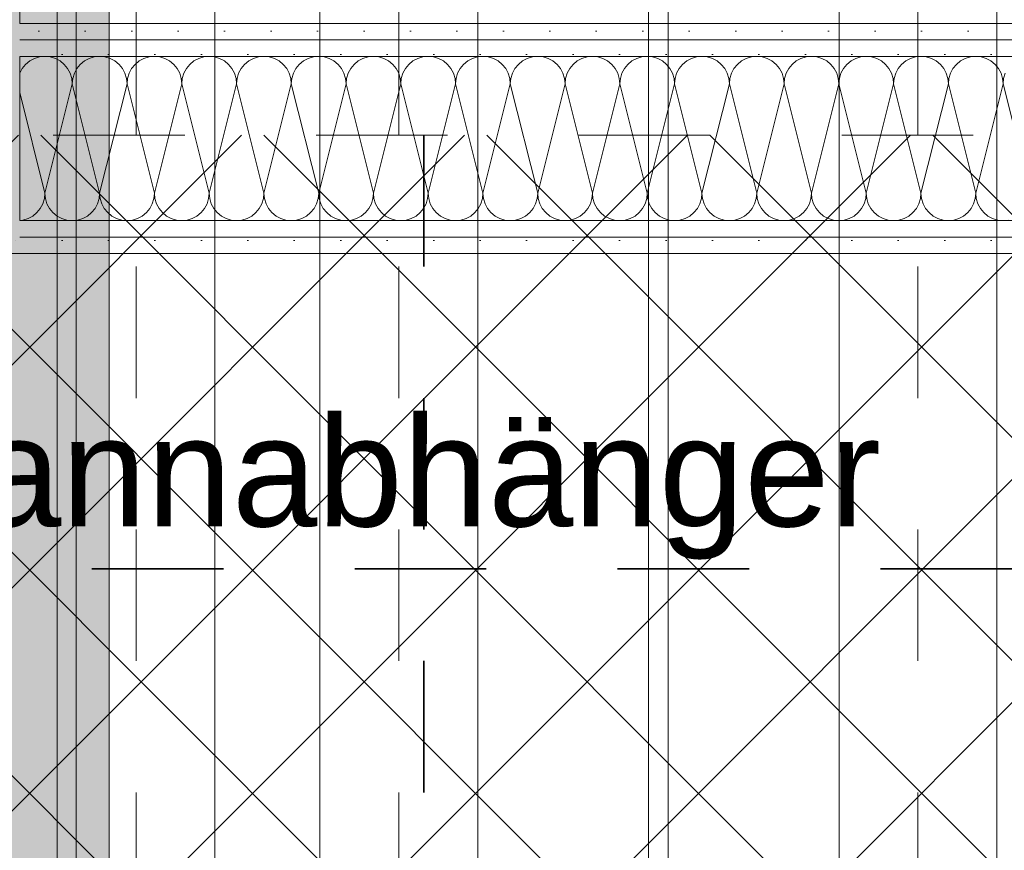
# Model space of a CAD drawing. Header units: metres. Extents: x -3.6 to 84.5, y -11 to 16.8.
# Tile 256 of 256: x 44.71 to 45.459, y 3.266 to 3.898. Entities that reach past the tile are written whole.
import ezdxf

# ---------------------------------------------------------------- set-up
doc = ezdxf.new("R2010")
doc.units = ezdxf.units.M
doc.header["$MEASUREMENT"] = 0
for name, pattern in [('Achse', [0.2, 0.1, -0.05, 0, -0.05]), ('Punktlinie weit', [0.06, 0.01, -0.05]), ('STRICHPUNKT', [0.015, 0.0075, -0.00375, 0, -0.00375])]:
    doc.linetypes.add(name, pattern=pattern)
for name, color, linetype in [('154 - Bemaßung_ Beschriftung.Ausbau - Deckenspiegel', 7, 'Continuous'), ('305 - Elemente.Linie_ Schraffur - Deckenspiegel', 7, 'Continuous'), ('612 - Struktur.Stahlbau', 7, 'Continuous'), ('Neubau_154 - Bemaßung_ Beschriftung.Ausbau - Deckenspiegel', 7, 'Continuous'), ('Neubau_606 - Struktur.Wand Innen Ausbau', 7, 'Continuous'), ('Neubau_612 - Struktur.Stahlbau', 7, 'Continuous'), ('Neubau_651 - Abdeckung.Decke abgehängt_ bekleidet', 7, 'Continuous'), ('Neubau_653 - Abdeckung.TB Verkofferung', 7, 'Continuous')]:
    doc.layers.add(name, color=color, linetype=linetype)
doc.styles.add('ERSTELLTER_STIL_2', font='txt')
doc.dimstyles.new('ERSTELLTER_STIL__1', dxfattribs={"dimtxt": 0.1, "dimasz": 0.0532, "dimexe": 0.18, "dimexo": 0.0625, "dimgap": 0, "dimtad": 1, "dimzin": 0, "dimdsep": 46, "dimtxsty": 'ERSTELLTER_STIL_2', "dimblk": 'ARROWHEAD_2', "dimblk1": 'ARROWHEAD_2', "dimblk2": 'ARROWHEAD_2', "dimcen": 0.09, "dimse1": 1, "dimse2": 1, "dimclrd": 7, "dimclre": 7, "dimclrt": 7, "dimazin": 0, "dimtfac": 1, "dimtdec": 4, "dimtmove": 0, "dimatfit": 3, "dimfxl": 1, "dimtolj": 1, "dimtzin": 0, "dimarcsym": 0})
doc.dimstyles.new('ERSTELLTER_STIL__5', dxfattribs={"dimtxt": 0.18, "dimasz": 0.02736, "dimexe": 0.18, "dimexo": 0.0625, "dimgap": 0, "dimtad": 0, "dimtih": 1, "dimtoh": 1, "dimdec": 4, "dimzin": 0, "dimdsep": 46, "dimcen": 0.09, "dimadec": 0, "dimazin": 0, "dimtfac": 1, "dimtdec": 4, "dimtmove": 0, "dimatfit": 3, "dimldrblk": 'ARROWHEAD_11', "dimfxl": 1, "dimtolj": 1, "dimtzin": 0, "dimarcsym": 0})
pattern_1 = [(45, (0, 0), (-0.01767767, 0.01767767), [0, -0.025])]

# ---------------------------------------------------------------- blocks, each defined once
blk = doc.blocks.new('*X1')
at = {"layer": 'Neubau_606 - Struktur.Wand Innen Ausbau', "color": 7, "linetype": 'Continuous', "lineweight": 5}
for p, q in [((44.71759, 3.86649), (44.71444, 3.8639)), ((44.7212, 3.86841), (44.71759, 3.86649)), ((44.7251, 3.8696), (44.7212, 3.86841)), ((44.72917, 3.87), (44.7251, 3.8696)), ((44.73323, 3.8696), (44.72917, 3.87)), ((44.73714, 3.86841), (44.73323, 3.8696)), ((44.74074, 3.86649), (44.73714, 3.86841)), ((44.7439, 3.8639), (44.74074, 3.86649)), ((44.75926, 3.86649), (44.7561, 3.8639)), ((44.76286, 3.86841), (44.75926, 3.86649)), ((44.76677, 3.8696), (44.76286, 3.86841)), ((44.77084, 3.87), (44.76677, 3.8696)), ((44.7749, 3.8696), (44.77084, 3.87)), ((44.77881, 3.86841), (44.7749, 3.8696)), ((44.78241, 3.86649), (44.77881, 3.86841)), ((44.78557, 3.8639), (44.78241, 3.86649)), ((44.80093, 3.86649), (44.79777, 3.8639)), ((44.80453, 3.86841), (44.80093, 3.86649)), ((44.80844, 3.8696), (44.80453, 3.86841)), ((44.8125, 3.87), (44.80844, 3.8696)), ((44.81657, 3.8696), (44.8125, 3.87)), ((44.82047, 3.86841), (44.81657, 3.8696)), ((44.82408, 3.86649), (44.82047, 3.86841)), ((44.82723, 3.8639), (44.82408, 3.86649)), ((44.84259, 3.86649), (44.83944, 3.8639)), ((44.8462, 3.86841), (44.84259, 3.86649)), ((44.8501, 3.8696), (44.8462, 3.86841)), ((44.85417, 3.87), (44.8501, 3.8696)), ((44.85823, 3.8696), (44.85417, 3.87)), ((44.86214, 3.86841), (44.85823, 3.8696)), ((44.86574, 3.86649), (44.86214, 3.86841)), ((44.8689, 3.8639), (44.86574, 3.86649)), ((44.88426, 3.86649), (44.8811, 3.8639)), ((44.88786, 3.86841), (44.88426, 3.86649)), ((44.89177, 3.8696), (44.88786, 3.86841)), ((44.89584, 3.87), (44.89177, 3.8696)), ((44.8999, 3.8696), (44.89584, 3.87)), ((44.90381, 3.86841), (44.8999, 3.8696)), ((44.90741, 3.86649), (44.90381, 3.86841)), ((44.91057, 3.8639), (44.90741, 3.86649)), ((44.92593, 3.86649), (44.92277, 3.8639)), ((44.92953, 3.86841), (44.92593, 3.86649)), ((44.93344, 3.8696), (44.92953, 3.86841)), ((44.9375, 3.87), (44.93344, 3.8696)), ((44.94157, 3.8696), (44.9375, 3.87)), ((44.94547, 3.86841), (44.94157, 3.8696)), ((44.94908, 3.86649), (44.94547, 3.86841)), ((44.95223, 3.8639), (44.94908, 3.86649)), ((44.96759, 3.86649), (44.96444, 3.8639)), ((44.9712, 3.86841), (44.96759, 3.86649)), ((44.9751, 3.8696), (44.9712, 3.86841)), ((44.97917, 3.87), (44.9751, 3.8696)), ((44.98323, 3.8696), (44.97917, 3.87)), ((44.98714, 3.86841), (44.98323, 3.8696)), ((44.99074, 3.86649), (44.98714, 3.86841)), ((44.9939, 3.8639), (44.99074, 3.86649)), ((45.00926, 3.86649), (45.0061, 3.8639)), ((45.01286, 3.86841), (45.00926, 3.86649)), ((45.01677, 3.8696), (45.01286, 3.86841)), ((45.02084, 3.87), (45.01677, 3.8696)), ((45.0249, 3.8696), (45.02084, 3.87)), ((45.02881, 3.86841), (45.0249, 3.8696)), ((45.03241, 3.86649), (45.02881, 3.86841)), ((45.03557, 3.8639), (45.03241, 3.86649)), ((45.05093, 3.86649), (45.04777, 3.8639)), ((45.05453, 3.86841), (45.05093, 3.86649)), ((45.05844, 3.8696), (45.05453, 3.86841)), ((45.0625, 3.87), (45.05844, 3.8696)), ((45.06657, 3.8696), (45.0625, 3.87)), ((45.07047, 3.86841), (45.06657, 3.8696)), ((45.07408, 3.86649), (45.07047, 3.86841)), ((45.07723, 3.8639), (45.07408, 3.86649)), ((45.09259, 3.86649), (45.08944, 3.8639)), ((45.0962, 3.86841), (45.09259, 3.86649)), ((45.1001, 3.8696), (45.0962, 3.86841)), ((45.10417, 3.87), (45.1001, 3.8696)), ((45.10823, 3.8696), (45.10417, 3.87)), ((45.11214, 3.86841), (45.10823, 3.8696)), ((45.11574, 3.86649), (45.11214, 3.86841)), ((45.1189, 3.8639), (45.11574, 3.86649)), ((45.13426, 3.86649), (45.1311, 3.8639)), ((45.13786, 3.86841), (45.13426, 3.86649)), ((45.14177, 3.8696), (45.13786, 3.86841)), ((45.14584, 3.87), (45.14177, 3.8696)), ((45.1499, 3.8696), (45.14584, 3.87)), ((45.15381, 3.86841), (45.1499, 3.8696)), ((45.15741, 3.86649), (45.15381, 3.86841)), ((45.16057, 3.8639), (45.15741, 3.86649)), ((45.17593, 3.86649), (45.17277, 3.8639)), ((45.17953, 3.86841), (45.17593, 3.86649)), ((45.18344, 3.8696), (45.17953, 3.86841)), ((45.1875, 3.87), (45.18344, 3.8696)), ((45.19157, 3.8696), (45.1875, 3.87)), ((45.19547, 3.86841), (45.19157, 3.8696)), ((45.19908, 3.86649), (45.19547, 3.86841)), ((45.20223, 3.8639), (45.19908, 3.86649)), ((45.21759, 3.86649), (45.21444, 3.8639)), ((45.2212, 3.86841), (45.21759, 3.86649)), ((45.2251, 3.8696), (45.2212, 3.86841)), ((45.22917, 3.87), (45.2251, 3.8696)), ((45.23323, 3.8696), (45.22917, 3.87)), ((45.23714, 3.86841), (45.23323, 3.8696)), ((45.24074, 3.86649), (45.23714, 3.86841)), ((45.2439, 3.8639), (45.24074, 3.86649)), ((45.25926, 3.86649), (45.2561, 3.8639)), ((45.26286, 3.86841), (45.25926, 3.86649)), ((45.26677, 3.8696), (45.26286, 3.86841)), ((45.27084, 3.87), (45.26677, 3.8696)), ((45.2749, 3.8696), (45.27084, 3.87)), ((45.27881, 3.86841), (45.2749, 3.8696)), ((45.28241, 3.86649), (45.27881, 3.86841)), ((45.28557, 3.8639), (45.28241, 3.86649)), ((45.30093, 3.86649), (45.29777, 3.8639)), ((45.30453, 3.86841), (45.30093, 3.86649)), ((45.30844, 3.8696), (45.30453, 3.86841)), ((45.3125, 3.87), (45.30844, 3.8696)), ((45.31657, 3.8696), (45.3125, 3.87)), ((45.32047, 3.86841), (45.31657, 3.8696)), ((45.32408, 3.86649), (45.32047, 3.86841)), ((45.32723, 3.8639), (45.32408, 3.86649)), ((45.34259, 3.86649), (45.33944, 3.8639)), ((45.3462, 3.86841), (45.34259, 3.86649)), ((45.3501, 3.8696), (45.3462, 3.86841)), ((45.35417, 3.87), (45.3501, 3.8696)), ((45.35823, 3.8696), (45.35417, 3.87)), ((45.36214, 3.86841), (45.35823, 3.8696)), ((45.36574, 3.86649), (45.36214, 3.86841)), ((45.3689, 3.8639), (45.36574, 3.86649)), ((45.38426, 3.86649), (45.3811, 3.8639)), ((45.38786, 3.86841), (45.38426, 3.86649)), ((45.39177, 3.8696), (45.38786, 3.86841)), ((45.39584, 3.87), (45.39177, 3.8696)), ((45.3999, 3.8696), (45.39584, 3.87)), ((45.40381, 3.86841), (45.3999, 3.8696)), ((45.40741, 3.86649), (45.40381, 3.86841)), ((45.41057, 3.8639), (45.40741, 3.86649)), ((45.42593, 3.86649), (45.42277, 3.8639)), ((45.42953, 3.86841), (45.42593, 3.86649)), ((45.43344, 3.8696), (45.42953, 3.86841)), ((45.4375, 3.87), (45.43344, 3.8696)), ((45.44157, 3.8696), (45.4375, 3.87)), ((45.44547, 3.86841), (45.44157, 3.8696)), ((45.44908, 3.86649), (45.44547, 3.86841)), ((45.45223, 3.8639), (45.44908, 3.86649)), ((44.71185, 3.86074), (44.70999, 3.85726)), ((44.71444, 3.8639), (44.71185, 3.86074)), ((44.74649, 3.86074), (44.7439, 3.8639)), ((44.74842, 3.85714), (44.74649, 3.86074)), ((44.75351, 3.86074), (44.75159, 3.85714)), ((44.7561, 3.8639), (44.75351, 3.86074)), ((44.78816, 3.86074), (44.78557, 3.8639)), ((44.79008, 3.85714), (44.78816, 3.86074)), ((44.79518, 3.86074), (44.79325, 3.85714)), ((44.79777, 3.8639), (44.79518, 3.86074)), ((44.82982, 3.86074), (44.82723, 3.8639)), ((44.83175, 3.85714), (44.82982, 3.86074)), ((44.83685, 3.86074), (44.83492, 3.85714)), ((44.83944, 3.8639), (44.83685, 3.86074)), ((44.87149, 3.86074), (44.8689, 3.8639)), ((44.87342, 3.85714), (44.87149, 3.86074)), ((44.87851, 3.86074), (44.87659, 3.85714)), ((44.8811, 3.8639), (44.87851, 3.86074)), ((44.91316, 3.86074), (44.91057, 3.8639)), ((44.91508, 3.85714), (44.91316, 3.86074)), ((44.92018, 3.86074), (44.91825, 3.85714)), ((44.92277, 3.8639), (44.92018, 3.86074)), ((44.95482, 3.86074), (44.95223, 3.8639)), ((44.95675, 3.85714), (44.95482, 3.86074)), ((44.96185, 3.86074), (44.95992, 3.85714)), ((44.96444, 3.8639), (44.96185, 3.86074)), ((44.99649, 3.86074), (44.9939, 3.8639)), ((44.99842, 3.85714), (44.99649, 3.86074)), ((45.00351, 3.86074), (45.00159, 3.85714)), ((45.0061, 3.8639), (45.00351, 3.86074)), ((45.03816, 3.86074), (45.03557, 3.8639)), ((45.04008, 3.85714), (45.03816, 3.86074)), ((45.04518, 3.86074), (45.04325, 3.85714)), ((45.04777, 3.8639), (45.04518, 3.86074)), ((45.07982, 3.86074), (45.07723, 3.8639)), ((45.08175, 3.85714), (45.07982, 3.86074)), ((45.08685, 3.86074), (45.08492, 3.85714)), ((45.08944, 3.8639), (45.08685, 3.86074)), ((45.12149, 3.86074), (45.1189, 3.8639)), ((45.12342, 3.85714), (45.12149, 3.86074)), ((45.12851, 3.86074), (45.12659, 3.85714)), ((45.1311, 3.8639), (45.12851, 3.86074)), ((45.16316, 3.86074), (45.16057, 3.8639)), ((45.16508, 3.85714), (45.16316, 3.86074)), ((45.17018, 3.86074), (45.16825, 3.85714)), ((45.17277, 3.8639), (45.17018, 3.86074)), ((45.20482, 3.86074), (45.20223, 3.8639)), ((45.20675, 3.85714), (45.20482, 3.86074)), ((45.21185, 3.86074), (45.20992, 3.85714)), ((45.21444, 3.8639), (45.21185, 3.86074)), ((45.24649, 3.86074), (45.2439, 3.8639)), ((45.24842, 3.85714), (45.24649, 3.86074)), ((45.25351, 3.86074), (45.25159, 3.85714)), ((45.2561, 3.8639), (45.25351, 3.86074)), ((45.28816, 3.86074), (45.28557, 3.8639)), ((45.29008, 3.85714), (45.28816, 3.86074)), ((45.29518, 3.86074), (45.29325, 3.85714)), ((45.29777, 3.8639), (45.29518, 3.86074)), ((45.32982, 3.86074), (45.32723, 3.8639)), ((45.33175, 3.85714), (45.32982, 3.86074)), ((45.33685, 3.86074), (45.33492, 3.85714)), ((45.33944, 3.8639), (45.33685, 3.86074)), ((45.37149, 3.86074), (45.3689, 3.8639)), ((45.37342, 3.85714), (45.37149, 3.86074)), ((45.37851, 3.86074), (45.37659, 3.85714)), ((45.3811, 3.8639), (45.37851, 3.86074)), ((45.41316, 3.86074), (45.41057, 3.8639)), ((45.41508, 3.85714), (45.41316, 3.86074)), ((45.42018, 3.86074), (45.41825, 3.85714)), ((45.42277, 3.8639), (45.42018, 3.86074)), ((45.45482, 3.86074), (45.45223, 3.8639)), ((45.45675, 3.85714), (45.45482, 3.86074)), ((44.7496, 3.85323), (44.74842, 3.85714)), ((44.75, 3.84916), (44.7496, 3.85323)), ((44.7504, 3.85323), (44.75, 3.84916)), ((44.75159, 3.85714), (44.7504, 3.85323)), ((44.79127, 3.85323), (44.79008, 3.85714)), ((44.79167, 3.84916), (44.79127, 3.85323)), ((44.79207, 3.85323), (44.79167, 3.84916)), ((44.79325, 3.85714), (44.79207, 3.85323)), ((44.83294, 3.85323), (44.83175, 3.85714)), ((44.83334, 3.84916), (44.83294, 3.85323)), ((44.83374, 3.85323), (44.83334, 3.84916)), ((44.83492, 3.85714), (44.83374, 3.85323)), ((44.8746, 3.85323), (44.87342, 3.85714)), ((44.875, 3.84916), (44.8746, 3.85323)), ((44.8754, 3.85323), (44.875, 3.84916)), ((44.87659, 3.85714), (44.8754, 3.85323)), ((44.91627, 3.85323), (44.91508, 3.85714)), ((44.91667, 3.84916), (44.91627, 3.85323)), ((44.91707, 3.85323), (44.91667, 3.84916)), ((44.91825, 3.85714), (44.91707, 3.85323)), ((44.95794, 3.85323), (44.95675, 3.85714)), ((44.95834, 3.84916), (44.95794, 3.85323)), ((44.95874, 3.85323), (44.95834, 3.84916)), ((44.95992, 3.85714), (44.95874, 3.85323)), ((44.9996, 3.85323), (44.99842, 3.85714)), ((45, 3.84916), (44.9996, 3.85323)), ((45.0004, 3.85323), (45, 3.84916)), ((45.00159, 3.85714), (45.0004, 3.85323)), ((45.04127, 3.85323), (45.04008, 3.85714)), ((45.04167, 3.84916), (45.04127, 3.85323)), ((45.04207, 3.85323), (45.04167, 3.84916)), ((45.04325, 3.85714), (45.04207, 3.85323)), ((45.08294, 3.85323), (45.08175, 3.85714)), ((45.08334, 3.84916), (45.08294, 3.85323)), ((45.08374, 3.85323), (45.08334, 3.84916)), ((45.08492, 3.85714), (45.08374, 3.85323)), ((45.1246, 3.85323), (45.12342, 3.85714)), ((45.125, 3.84916), (45.1246, 3.85323)), ((45.1254, 3.85323), (45.125, 3.84916)), ((45.12659, 3.85714), (45.1254, 3.85323)), ((45.16627, 3.85323), (45.16508, 3.85714)), ((45.16667, 3.84916), (45.16627, 3.85323)), ((45.16707, 3.85323), (45.16667, 3.84916)), ((45.16825, 3.85714), (45.16707, 3.85323)), ((45.20794, 3.85323), (45.20675, 3.85714)), ((45.20834, 3.84916), (45.20794, 3.85323)), ((45.20874, 3.85323), (45.20834, 3.84916)), ((45.20992, 3.85714), (45.20874, 3.85323)), ((45.2496, 3.85323), (45.24842, 3.85714)), ((45.25, 3.84916), (45.2496, 3.85323)), ((45.2504, 3.85323), (45.25, 3.84916)), ((45.25159, 3.85714), (45.2504, 3.85323)), ((45.29127, 3.85323), (45.29008, 3.85714)), ((45.29167, 3.84916), (45.29127, 3.85323)), ((45.29207, 3.85323), (45.29167, 3.84916)), ((45.29325, 3.85714), (45.29207, 3.85323)), ((45.33294, 3.85323), (45.33175, 3.85714)), ((45.33334, 3.84916), (45.33294, 3.85323)), ((45.33374, 3.85323), (45.33334, 3.84916)), ((45.33492, 3.85714), (45.33374, 3.85323)), ((45.3746, 3.85323), (45.37342, 3.85714)), ((45.375, 3.84916), (45.3746, 3.85323)), ((45.3754, 3.85323), (45.375, 3.84916)), ((45.37659, 3.85714), (45.3754, 3.85323)), ((45.41627, 3.85323), (45.41508, 3.85714)), ((45.41667, 3.84916), (45.41627, 3.85323)), ((45.41707, 3.85323), (45.41667, 3.84916)), ((45.41825, 3.85714), (45.41707, 3.85323)), ((45.45794, 3.85323), (45.45675, 3.85714)), ((45.45834, 3.84916), (45.45794, 3.85323)), ((45.45874, 3.85323), (45.45834, 3.84916)), ((45.45992, 3.85714), (45.45874, 3.85323)), ((44.75, 3.84916), (44.72917, 3.76583)), ((44.75, 3.84916), (44.77084, 3.76583)), ((44.79167, 3.84916), (44.77084, 3.76583)), ((44.79167, 3.84916), (44.8125, 3.76583)), ((44.83334, 3.84916), (44.8125, 3.76583)), ((44.83334, 3.84916), (44.85417, 3.76583)), ((44.875, 3.84916), (44.85417, 3.76583)), ((44.875, 3.84916), (44.89584, 3.76583)), ((44.91667, 3.84916), (44.89584, 3.76583)), ((44.91667, 3.84916), (44.9375, 3.76583)), ((44.95834, 3.84916), (44.9375, 3.76583)), ((44.95834, 3.84916), (44.97917, 3.76583)), ((45, 3.84916), (44.97917, 3.76583)), ((45, 3.84916), (45.02084, 3.76583)), ((45.04167, 3.84916), (45.02084, 3.76583)), ((45.04167, 3.84916), (45.0625, 3.76583)), ((45.08334, 3.84916), (45.0625, 3.76583)), ((45.08334, 3.84916), (45.10417, 3.76583)), ((45.125, 3.84916), (45.10417, 3.76583)), ((45.125, 3.84916), (45.14584, 3.76583)), ((45.16667, 3.84916), (45.14584, 3.76583)), ((45.16667, 3.84916), (45.1875, 3.76583)), ((45.20834, 3.84916), (45.1875, 3.76583)), ((45.20834, 3.84916), (45.22917, 3.76583)), ((45.25, 3.84916), (45.22917, 3.76583)), ((45.25, 3.84916), (45.27084, 3.76583)), ((45.29167, 3.84916), (45.27084, 3.76583)), ((45.29167, 3.84916), (45.3125, 3.76583)), ((45.33334, 3.84916), (45.3125, 3.76583)), ((45.33334, 3.84916), (45.35417, 3.76583)), ((45.375, 3.84916), (45.35417, 3.76583)), ((45.375, 3.84916), (45.39584, 3.76583)), ((45.41667, 3.84916), (45.39584, 3.76583)), ((45.41667, 3.84916), (45.4375, 3.76583)), ((45.45834, 3.84916), (45.4375, 3.76583)), ((45.45834, 3.84916), (45.47917, 3.76583)), ((44.70999, 3.84256), (44.72917, 3.76583)), ((44.72758, 3.75786), (44.72877, 3.76177)), ((44.72877, 3.76177), (44.72917, 3.76583)), ((44.72917, 3.76583), (44.72957, 3.76177)), ((44.72957, 3.76177), (44.73075, 3.75786)), ((44.76925, 3.75786), (44.77044, 3.76177)), ((44.77044, 3.76177), (44.77084, 3.76583)), ((44.77084, 3.76583), (44.77124, 3.76177)), ((44.77124, 3.76177), (44.77242, 3.75786)), ((44.81092, 3.75786), (44.8121, 3.76177)), ((44.8121, 3.76177), (44.8125, 3.76583)), ((44.8125, 3.76583), (44.8129, 3.76177)), ((44.8129, 3.76177), (44.81409, 3.75786)), ((44.85258, 3.75786), (44.85377, 3.76177)), ((44.85377, 3.76177), (44.85417, 3.76583)), ((44.85417, 3.76583), (44.85457, 3.76177)), ((44.85457, 3.76177), (44.85575, 3.75786)), ((44.89425, 3.75786), (44.89544, 3.76177)), ((44.89544, 3.76177), (44.89584, 3.76583)), ((44.89584, 3.76583), (44.89624, 3.76177)), ((44.89624, 3.76177), (44.89742, 3.75786)), ((44.93592, 3.75786), (44.9371, 3.76177)), ((44.9371, 3.76177), (44.9375, 3.76583)), ((44.9375, 3.76583), (44.9379, 3.76177)), ((44.9379, 3.76177), (44.93909, 3.75786)), ((44.97758, 3.75786), (44.97877, 3.76177)), ((44.97877, 3.76177), (44.97917, 3.76583)), ((44.97917, 3.76583), (44.97957, 3.76177)), ((44.97957, 3.76177), (44.98075, 3.75786)), ((45.01925, 3.75786), (45.02044, 3.76177)), ((45.02044, 3.76177), (45.02084, 3.76583)), ((45.02084, 3.76583), (45.02124, 3.76177)), ((45.02124, 3.76177), (45.02242, 3.75786)), ((45.06092, 3.75786), (45.0621, 3.76177)), ((45.0621, 3.76177), (45.0625, 3.76583)), ((45.0625, 3.76583), (45.0629, 3.76177)), ((45.0629, 3.76177), (45.06409, 3.75786)), ((45.10258, 3.75786), (45.10377, 3.76177)), ((45.10377, 3.76177), (45.10417, 3.76583)), ((45.10417, 3.76583), (45.10457, 3.76177)), ((45.10457, 3.76177), (45.10575, 3.75786)), ((45.14425, 3.75786), (45.14544, 3.76177)), ((45.14544, 3.76177), (45.14584, 3.76583)), ((45.14584, 3.76583), (45.14624, 3.76177)), ((45.14624, 3.76177), (45.14742, 3.75786)), ((45.18592, 3.75786), (45.1871, 3.76177)), ((45.1871, 3.76177), (45.1875, 3.76583)), ((45.1875, 3.76583), (45.1879, 3.76177)), ((45.1879, 3.76177), (45.18909, 3.75786)), ((45.22758, 3.75786), (45.22877, 3.76177)), ((45.22877, 3.76177), (45.22917, 3.76583)), ((45.22917, 3.76583), (45.22957, 3.76177)), ((45.22957, 3.76177), (45.23075, 3.75786)), ((45.26925, 3.75786), (45.27044, 3.76177)), ((45.27044, 3.76177), (45.27084, 3.76583)), ((45.27084, 3.76583), (45.27124, 3.76177)), ((45.27124, 3.76177), (45.27242, 3.75786)), ((45.31092, 3.75786), (45.3121, 3.76177)), ((45.3121, 3.76177), (45.3125, 3.76583)), ((45.3125, 3.76583), (45.3129, 3.76177)), ((45.3129, 3.76177), (45.31409, 3.75786)), ((45.35258, 3.75786), (45.35377, 3.76177)), ((45.35377, 3.76177), (45.35417, 3.76583)), ((45.35417, 3.76583), (45.35457, 3.76177)), ((45.35457, 3.76177), (45.35575, 3.75786)), ((45.39425, 3.75786), (45.39544, 3.76177)), ((45.39544, 3.76177), (45.39584, 3.76583)), ((45.39584, 3.76583), (45.39624, 3.76177)), ((45.39624, 3.76177), (45.39742, 3.75786)), ((45.43592, 3.75786), (45.4371, 3.76177)), ((45.4371, 3.76177), (45.4375, 3.76583)), ((45.4375, 3.76583), (45.4379, 3.76177)), ((45.4379, 3.76177), (45.43909, 3.75786)), ((44.72307, 3.7511), (44.72566, 3.75426)), ((44.72566, 3.75426), (44.72758, 3.75786)), ((44.73075, 3.75786), (44.73268, 3.75426)), ((44.73268, 3.75426), (44.73527, 3.7511)), ((44.76473, 3.7511), (44.76732, 3.75426)), ((44.76732, 3.75426), (44.76925, 3.75786)), ((44.77242, 3.75786), (44.77435, 3.75426)), ((44.77435, 3.75426), (44.77694, 3.7511)), ((44.8064, 3.7511), (44.80899, 3.75426)), ((44.80899, 3.75426), (44.81092, 3.75786)), ((44.81409, 3.75786), (44.81601, 3.75426)), ((44.81601, 3.75426), (44.8186, 3.7511)), ((44.84807, 3.7511), (44.85066, 3.75426)), ((44.85066, 3.75426), (44.85258, 3.75786)), ((44.85575, 3.75786), (44.85768, 3.75426)), ((44.85768, 3.75426), (44.86027, 3.7511)), ((44.88973, 3.7511), (44.89232, 3.75426)), ((44.89232, 3.75426), (44.89425, 3.75786)), ((44.89742, 3.75786), (44.89935, 3.75426)), ((44.89935, 3.75426), (44.90194, 3.7511)), ((44.9314, 3.7511), (44.93399, 3.75426)), ((44.93399, 3.75426), (44.93592, 3.75786)), ((44.93909, 3.75786), (44.94101, 3.75426)), ((44.94101, 3.75426), (44.9436, 3.7511)), ((44.97307, 3.7511), (44.97566, 3.75426)), ((44.97566, 3.75426), (44.97758, 3.75786)), ((44.98075, 3.75786), (44.98268, 3.75426)), ((44.98268, 3.75426), (44.98527, 3.7511)), ((45.01473, 3.7511), (45.01732, 3.75426)), ((45.01732, 3.75426), (45.01925, 3.75786)), ((45.02242, 3.75786), (45.02435, 3.75426)), ((45.02435, 3.75426), (45.02694, 3.7511)), ((45.0564, 3.7511), (45.05899, 3.75426)), ((45.05899, 3.75426), (45.06092, 3.75786)), ((45.06409, 3.75786), (45.06601, 3.75426)), ((45.06601, 3.75426), (45.0686, 3.7511)), ((45.09807, 3.7511), (45.10066, 3.75426)), ((45.10066, 3.75426), (45.10258, 3.75786)), ((45.10575, 3.75786), (45.10768, 3.75426)), ((45.10768, 3.75426), (45.11027, 3.7511)), ((45.13973, 3.7511), (45.14232, 3.75426)), ((45.14232, 3.75426), (45.14425, 3.75786)), ((45.14742, 3.75786), (45.14935, 3.75426)), ((45.14935, 3.75426), (45.15194, 3.7511)), ((45.1814, 3.7511), (45.18399, 3.75426)), ((45.18399, 3.75426), (45.18592, 3.75786)), ((45.18909, 3.75786), (45.19101, 3.75426)), ((45.19101, 3.75426), (45.1936, 3.7511)), ((45.22307, 3.7511), (45.22566, 3.75426)), ((45.22566, 3.75426), (45.22758, 3.75786)), ((45.23075, 3.75786), (45.23268, 3.75426)), ((45.23268, 3.75426), (45.23527, 3.7511)), ((45.26473, 3.7511), (45.26732, 3.75426)), ((45.26732, 3.75426), (45.26925, 3.75786)), ((45.27242, 3.75786), (45.27435, 3.75426)), ((45.27435, 3.75426), (45.27694, 3.7511)), ((45.3064, 3.7511), (45.30899, 3.75426)), ((45.30899, 3.75426), (45.31092, 3.75786)), ((45.31409, 3.75786), (45.31601, 3.75426)), ((45.31601, 3.75426), (45.3186, 3.7511)), ((45.34807, 3.7511), (45.35066, 3.75426)), ((45.35066, 3.75426), (45.35258, 3.75786)), ((45.35575, 3.75786), (45.35768, 3.75426)), ((45.35768, 3.75426), (45.36027, 3.7511)), ((45.38973, 3.7511), (45.39232, 3.75426)), ((45.39232, 3.75426), (45.39425, 3.75786)), ((45.39742, 3.75786), (45.39935, 3.75426)), ((45.39935, 3.75426), (45.40194, 3.7511)), ((45.4314, 3.7511), (45.43399, 3.75426)), ((45.43399, 3.75426), (45.43592, 3.75786)), ((45.43909, 3.75786), (45.44101, 3.75426)), ((45.44101, 3.75426), (45.4436, 3.7511)), ((44.7124, 3.7454), (44.71631, 3.74658)), ((44.71631, 3.74658), (44.71991, 3.74851)), ((44.71991, 3.74851), (44.72307, 3.7511)), ((44.73527, 3.7511), (44.73843, 3.74851)), ((44.73843, 3.74851), (44.74203, 3.74658)), ((44.74203, 3.74658), (44.74594, 3.7454)), ((44.75407, 3.7454), (44.75797, 3.74658)), ((44.75797, 3.74658), (44.76158, 3.74851)), ((44.76158, 3.74851), (44.76473, 3.7511)), ((44.77694, 3.7511), (44.78009, 3.74851)), ((44.78009, 3.74851), (44.7837, 3.74658)), ((44.7837, 3.74658), (44.7876, 3.7454)), ((44.79573, 3.7454), (44.79964, 3.74658)), ((44.79964, 3.74658), (44.80324, 3.74851)), ((44.80324, 3.74851), (44.8064, 3.7511)), ((44.8186, 3.7511), (44.82176, 3.74851)), ((44.82176, 3.74851), (44.82536, 3.74658)), ((44.82536, 3.74658), (44.82927, 3.7454)), ((44.8374, 3.7454), (44.84131, 3.74658)), ((44.84131, 3.74658), (44.84491, 3.74851)), ((44.84491, 3.74851), (44.84807, 3.7511)), ((44.86027, 3.7511), (44.86343, 3.74851)), ((44.86343, 3.74851), (44.86703, 3.74658)), ((44.86703, 3.74658), (44.87094, 3.7454)), ((44.87907, 3.7454), (44.88297, 3.74658)), ((44.88297, 3.74658), (44.88658, 3.74851)), ((44.88658, 3.74851), (44.88973, 3.7511)), ((44.90194, 3.7511), (44.90509, 3.74851)), ((44.90509, 3.74851), (44.9087, 3.74658)), ((44.9087, 3.74658), (44.9126, 3.7454)), ((44.92073, 3.7454), (44.92464, 3.74658)), ((44.92464, 3.74658), (44.92824, 3.74851)), ((44.92824, 3.74851), (44.9314, 3.7511)), ((44.9436, 3.7511), (44.94676, 3.74851)), ((44.94676, 3.74851), (44.95036, 3.74658)), ((44.95036, 3.74658), (44.95427, 3.7454)), ((44.9624, 3.7454), (44.96631, 3.74658)), ((44.96631, 3.74658), (44.96991, 3.74851)), ((44.96991, 3.74851), (44.97307, 3.7511)), ((44.98527, 3.7511), (44.98843, 3.74851)), ((44.98843, 3.74851), (44.99203, 3.74658)), ((44.99203, 3.74658), (44.99594, 3.7454)), ((45.00407, 3.7454), (45.00797, 3.74658)), ((45.00797, 3.74658), (45.01158, 3.74851)), ((45.01158, 3.74851), (45.01473, 3.7511)), ((45.02694, 3.7511), (45.03009, 3.74851)), ((45.03009, 3.74851), (45.0337, 3.74658)), ((45.0337, 3.74658), (45.0376, 3.7454)), ((45.04573, 3.7454), (45.04964, 3.74658)), ((45.04964, 3.74658), (45.05324, 3.74851)), ((45.05324, 3.74851), (45.0564, 3.7511)), ((45.0686, 3.7511), (45.07176, 3.74851)), ((45.07176, 3.74851), (45.07536, 3.74658)), ((45.07536, 3.74658), (45.07927, 3.7454)), ((45.0874, 3.7454), (45.09131, 3.74658)), ((45.09131, 3.74658), (45.09491, 3.74851)), ((45.09491, 3.74851), (45.09807, 3.7511)), ((45.11027, 3.7511), (45.11343, 3.74851)), ((45.11343, 3.74851), (45.11703, 3.74658)), ((45.11703, 3.74658), (45.12094, 3.7454)), ((45.12907, 3.7454), (45.13297, 3.74658)), ((45.13297, 3.74658), (45.13658, 3.74851)), ((45.13658, 3.74851), (45.13973, 3.7511)), ((45.15194, 3.7511), (45.15509, 3.74851)), ((45.15509, 3.74851), (45.1587, 3.74658)), ((45.1587, 3.74658), (45.1626, 3.7454)), ((45.17073, 3.7454), (45.17464, 3.74658)), ((45.17464, 3.74658), (45.17824, 3.74851)), ((45.17824, 3.74851), (45.1814, 3.7511)), ((45.1936, 3.7511), (45.19676, 3.74851)), ((45.19676, 3.74851), (45.20036, 3.74658)), ((45.20036, 3.74658), (45.20427, 3.7454)), ((45.2124, 3.7454), (45.21631, 3.74658)), ((45.21631, 3.74658), (45.21991, 3.74851)), ((45.21991, 3.74851), (45.22307, 3.7511)), ((45.23527, 3.7511), (45.23843, 3.74851)), ((45.23843, 3.74851), (45.24203, 3.74658)), ((45.24203, 3.74658), (45.24594, 3.7454)), ((45.25407, 3.7454), (45.25797, 3.74658)), ((45.25797, 3.74658), (45.26158, 3.74851)), ((45.26158, 3.74851), (45.26473, 3.7511)), ((45.27694, 3.7511), (45.28009, 3.74851)), ((45.28009, 3.74851), (45.2837, 3.74658)), ((45.2837, 3.74658), (45.2876, 3.7454)), ((45.29573, 3.7454), (45.29964, 3.74658)), ((45.29964, 3.74658), (45.30324, 3.74851)), ((45.30324, 3.74851), (45.3064, 3.7511)), ((45.3186, 3.7511), (45.32176, 3.74851)), ((45.32176, 3.74851), (45.32536, 3.74658)), ((45.32536, 3.74658), (45.32927, 3.7454)), ((45.3374, 3.7454), (45.34131, 3.74658)), ((45.34131, 3.74658), (45.34491, 3.74851)), ((45.34491, 3.74851), (45.34807, 3.7511)), ((45.36027, 3.7511), (45.36343, 3.74851)), ((45.36343, 3.74851), (45.36703, 3.74658)), ((45.36703, 3.74658), (45.37094, 3.7454)), ((45.37907, 3.7454), (45.38297, 3.74658)), ((45.38297, 3.74658), (45.38658, 3.74851)), ((45.38658, 3.74851), (45.38973, 3.7511)), ((45.40194, 3.7511), (45.40509, 3.74851)), ((45.40509, 3.74851), (45.4087, 3.74658)), ((45.4087, 3.74658), (45.4126, 3.7454)), ((45.42073, 3.7454), (45.42464, 3.74658)), ((45.42464, 3.74658), (45.42824, 3.74851)), ((45.42824, 3.74851), (45.4314, 3.7511)), ((45.4436, 3.7511), (45.44676, 3.74851)), ((45.44676, 3.74851), (45.45036, 3.74658)), ((45.45036, 3.74658), (45.45427, 3.7454)), ((44.70999, 3.74516), (44.7124, 3.7454)), ((44.74594, 3.7454), (44.75, 3.745)), ((44.75, 3.745), (44.75407, 3.7454)), ((44.7876, 3.7454), (44.79167, 3.745)), ((44.79167, 3.745), (44.79573, 3.7454)), ((44.82927, 3.7454), (44.83334, 3.745)), ((44.83334, 3.745), (44.8374, 3.7454)), ((44.87094, 3.7454), (44.875, 3.745)), ((44.875, 3.745), (44.87907, 3.7454)), ((44.9126, 3.7454), (44.91667, 3.745)), ((44.91667, 3.745), (44.92073, 3.7454)), ((44.95427, 3.7454), (44.95834, 3.745)), ((44.95834, 3.745), (44.9624, 3.7454)), ((44.99594, 3.7454), (45, 3.745)), ((45, 3.745), (45.00407, 3.7454)), ((45.0376, 3.7454), (45.04167, 3.745)), ((45.04167, 3.745), (45.04573, 3.7454)), ((45.07927, 3.7454), (45.08334, 3.745)), ((45.08334, 3.745), (45.0874, 3.7454)), ((45.12094, 3.7454), (45.125, 3.745)), ((45.125, 3.745), (45.12907, 3.7454)), ((45.1626, 3.7454), (45.16667, 3.745)), ((45.16667, 3.745), (45.17073, 3.7454)), ((45.20427, 3.7454), (45.20834, 3.745)), ((45.20834, 3.745), (45.2124, 3.7454)), ((45.24594, 3.7454), (45.25, 3.745)), ((45.25, 3.745), (45.25407, 3.7454)), ((45.2876, 3.7454), (45.29167, 3.745)), ((45.29167, 3.745), (45.29573, 3.7454)), ((45.32927, 3.7454), (45.33334, 3.745)), ((45.33334, 3.745), (45.3374, 3.7454)), ((45.37094, 3.7454), (45.375, 3.745)), ((45.375, 3.745), (45.37907, 3.7454)), ((45.4126, 3.7454), (45.41667, 3.745)), ((45.41667, 3.745), (45.42073, 3.7454)), ((45.45427, 3.7454), (45.45834, 3.745)), ((45.45834, 3.745), (45.4624, 3.7454))]:
    blk.add_line(p, q, dxfattribs=at)
blk = doc.blocks.new('*D342')
at = {"layer": '154 - Bemaßung_ Beschriftung.Ausbau - Deckenspiegel', "color": 7, "linetype": 'Continuous', "lineweight": 5}
for p, q in [((46.35296, 3.81), (46.35296, 3.84423)), ((46.38796, 3.78979), (46.31796, 3.83021)), ((46.40546, 3.81), (46.30046, 3.81)), ((46.35296, 2.72998), (46.35296, 3.81)), ((46.31796, 2.75019), (46.38796, 2.70978)), ((46.40546, 2.72998), (46.30046, 2.72998))]:
    blk.add_line(p, q, dxfattribs=at)
at = {"layer": '154 - Bemaßung_ Beschriftung.Ausbau - Deckenspiegel', "color": 7, "lineweight": 5, "insert": (46.33296, 3.13696), "char_height": 0.1, "attachment_point": 7, "rotation": 90, "style": 'ERSTELLTER_STIL_2'}
blk.add_mtext('\\A1;{\\pql;\\fArial|b0|i0|c0|p38;1,08}', dxfattribs=at)
blk = doc.blocks.new('ARROWHEAD_2')
at = {"color": 0, "linetype": 'Continuous', "lineweight": 0}
for p, q in [((-0.378, -0.655), (0.378, 0.655)), ((0, 0), (-1, 0))]:
    blk.add_line(p, q, dxfattribs=at)
blk = doc.blocks.new('ARROWHEAD_11')
at = {"color": 0, "linetype": 'Continuous', "lineweight": 0}
blk.add_line((0, 0), (-1, 0), dxfattribs=at)
at = {"color": 0, "linetype": 'Continuous', "lineweight": 0, "const_width": 0.25, "flags": 128}
blk.add_lwpolyline([(-0.125, 0, 1), (0.125, 0, 1)], format="xyb", close=True, dxfattribs=at)

msp = doc.modelspace()

# ---------------------------------------------------------------- hatches: boundary and pattern name
at = {"layer": '612 - Struktur.Stahlbau', "linetype": 'Continuous', "lineweight": 0, "true_color": 0x30307f}
msp.add_hatch(color=177, dxfattribs=at).paths.add_polyline_path([(44.613, 5.18998), (44.753, 5.18998), (44.753, 0.70998), (44.613, 0.70998)])
at = {"layer": 'Neubau_606 - Struktur.Wand Innen Ausbau', "linetype": 'Continuous', "lineweight": 0, "true_color": 0x000000}
h = msp.add_hatch(dxfattribs=at)
h.set_pattern_fill('Gips_0001', color=18, style=0, pattern_type=2)
h.set_pattern_definition(pattern_1)
h.paths.add_polyline_path([(44.70999, 3.895), (44.70999, 3.8825), (45.85999, 3.8825), (45.85999, 3.895)])
h = msp.add_hatch(dxfattribs=at)
h.set_pattern_fill('Gips_0001', color=18, style=0, pattern_type=2)
h.set_pattern_definition(pattern_1)
h.paths.add_polyline_path([(44.70999, 3.8825), (44.70999, 3.87), (45.85999, 3.87), (45.85999, 3.8825)])
h = msp.add_hatch(dxfattribs=at)
h.set_pattern_fill('Gips_0001', color=18, style=0, pattern_type=2)
h.set_pattern_definition(pattern_1)
h.paths.add_polyline_path([(44.70999, 3.745), (44.70999, 3.7325), (45.85999, 3.7325), (45.85999, 3.745)])
h = msp.add_hatch(dxfattribs=at)
h.set_pattern_fill('Gips_0001', color=18, style=0, pattern_type=2)
h.set_pattern_definition(pattern_1)
h.paths.add_polyline_path([(44.69749, 3.72), (44.70999, 3.72), (44.69749, 3.7325)])
h = msp.add_hatch(dxfattribs=at)
h.set_pattern_fill('Gips_0001', color=18, style=0, pattern_type=2)
h.set_pattern_definition(pattern_1)
h.paths.add_polyline_path([(44.69749, 3.7325), (44.70999, 3.72), (44.70999, 3.7325)])
h = msp.add_hatch(dxfattribs=at)
h.set_pattern_fill('Gips_0001', color=18, style=0, pattern_type=2)
h.set_pattern_definition(pattern_1)
h.paths.add_polyline_path([(44.70999, 3.7325), (44.70999, 3.72), (45.85999, 3.72), (45.85999, 3.7325)])
at = {"layer": 'Neubau_651 - Abdeckung.Decke abgehängt_ bekleidet', "linetype": 'Continuous', "lineweight": 13, "true_color": 0xffbfbf}
h = msp.add_hatch(dxfattribs=at)
h.set_pattern_fill('Raster_20x20_Diagonal_0001', color=254, style=0, pattern_type=2)
h.set_pattern_definition([(45, (0, 0), (-0.0848528, 0.0848528), []), (135, (0, 0), (0.0848528, 0.0848528), [])])
h.paths.add_polyline_path([(43.96499, 0.74948), (47.27, 0.74948), (47.27, 2.91998), (46.89497, 2.91998), (46.89497, 3.81), (43.96499, 3.81)])
at = {"layer": 'Neubau_653 - Abdeckung.TB Verkofferung', "linetype": 'Continuous', "lineweight": 0, "true_color": 0x000000}
h = msp.add_hatch(dxfattribs=at)
h.set_pattern_fill('Gips_0001', color=18, style=0, pattern_type=2)
h.set_pattern_definition(pattern_1)
h.paths.add_polyline_path([(44.778, 5.18998), (44.753, 5.18998), (44.753, 0.74948), (44.778, 0.74948)])

# ---------------------------------------------------------------- linework, layer by layer
at = {"layer": '305 - Elemente.Linie_ Schraffur - Deckenspiegel', "color": 7, "linetype": 'STRICHPUNKT', "lineweight": 9}
for p, q in [((44.7985, 5.31), (44.7985, 0.645)), ((44.9985, 5.31), (44.9985, 0.645)), ((45.3935, 5.31), (45.3935, 0.645))]:
    msp.add_line(p, q, dxfattribs=at)
at = {"layer": '305 - Elemente.Linie_ Schraffur - Deckenspiegel', "color": 7, "linetype": 'Continuous', "lineweight": 9, "flags": 128}
for points in [[(44.6085, 5.31), (45.1885, 5.31), (45.1885, 0.645), (44.6085, 0.645)], [(45.2035, 5.31), (45.7835, 5.31), (45.7835, 0.645), (45.2035, 0.645)]]:
    msp.add_lwpolyline(points, close=True, dxfattribs=at)
at = {"layer": '305 - Elemente.Linie_ Schraffur - Deckenspiegel', "color": 7, "linetype": 'Continuous', "lineweight": 9}
for points in [[(44.7385, 0.645), (44.8585, 0.645), (44.8585, 5.31), (44.7385, 5.31)], [(44.9385, 0.645), (45.0585, 0.645), (45.0585, 5.31), (44.9385, 5.31)], [(45.3335, 0.645), (45.4535, 0.645), (45.4535, 5.31), (45.3335, 5.31)]]:
    msp.add_lwpolyline(points, close=True, dxfattribs=at)
at = {"layer": 'Neubau_606 - Struktur.Wand Innen Ausbau', "color": 1, "linetype": 'Continuous', "lineweight": 9}
for p, q in [((45.85999, 3.8825), (44.70999, 3.8825)), ((45.85999, 3.7325), (44.70999, 3.7325))]:
    msp.add_line(p, q, dxfattribs=at)
at = {"layer": 'Neubau_606 - Struktur.Wand Innen Ausbau', "color": 1, "linetype": 'Continuous', "lineweight": 13}
for p, q in [((45.85999, 3.87), (44.70999, 3.87)), ((45.85999, 3.745), (44.70999, 3.745))]:
    msp.add_line(p, q, dxfattribs=at)
at = {"layer": 'Neubau_606 - Struktur.Wand Innen Ausbau', "color": 1, "linetype": 'Continuous', "lineweight": 5, "flags": 128}
for points in [[(44.70999, 3.895), (44.70999, 5.09998)], [(44.70999, 3.745), (44.70999, 3.87)], [(44.70999, 3.72), (44.69749, 3.72)]]:
    msp.add_lwpolyline(points, dxfattribs=at)
at = {"layer": 'Neubau_606 - Struktur.Wand Innen Ausbau', "color": 1, "linetype": 'Continuous', "lineweight": 13, "flags": 128}
for points in [[(45.85999, 3.895), (44.70999, 3.895)], [(44.70999, 3.87), (44.70999, 3.745)], [(44.70999, 3.72), (45.85999, 3.72)]]:
    msp.add_lwpolyline(points, dxfattribs=at)
at = {"layer": 'Neubau_612 - Struktur.Stahlbau', "color": 1, "linetype": 'Continuous', "lineweight": 13}
msp.add_line((44.753, 0.70998), (44.753, 5.18998), dxfattribs=at)
at = {"layer": 'Neubau_651 - Abdeckung.Decke abgehängt_ bekleidet', "color": 1, "linetype": 'Achse', "lineweight": 35}
for p, q in [((45.01749, 3.81), (45.01749, 0.74948)), ((43.96499, 3.47998), (46.89497, 3.47998))]:
    msp.add_line(p, q, dxfattribs=at)
at = {"layer": 'Neubau_651 - Abdeckung.Decke abgehängt_ bekleidet', "color": 1, "linetype": 'Punktlinie weit', "lineweight": 13, "flags": 128}
msp.add_lwpolyline([(43.96499, 0.74948), (47.27, 0.74948), (47.27, 2.91998), (46.89497, 2.91998), (46.89497, 3.81), (43.96499, 3.81)], close=True, dxfattribs=at)
at = {"layer": 'Neubau_653 - Abdeckung.TB Verkofferung', "color": 1, "linetype": 'Continuous', "lineweight": 9}
msp.add_line((44.778, 0.74948), (44.778, 5.18998), dxfattribs=at)
at = {"layer": 'Neubau_653 - Abdeckung.TB Verkofferung', "color": 1, "linetype": 'Continuous', "lineweight": 5}
for p, q in [((44.753, 5.05048), (44.753, 0.74948)), ((44.778, 5.05048), (44.778, 0.74948))]:
    msp.add_line(p, q, dxfattribs=at)

# ---------------------------------------------------------------- block references
at = {"layer": 'Neubau_606 - Struktur.Wand Innen Ausbau', "color": 1, "lineweight": 13}
msp.add_blockref('*X1', (0, 0), dxfattribs=at)

# ---------------------------------------------------------------- texts
at = {"layer": 'Neubau_154 - Bemaßung_ Beschriftung.Ausbau - Deckenspiegel', "color": 1, "linetype": 'Continuous', "lineweight": 13, "insert": (44.53371, 3.59602), "char_height": 0.0836353, "attachment_point": 1, "style": 'ERSTELLTER_STIL_2'}
msp.add_mtext('\\A1;{\\pql;\\fArial|b0|i0|c0|p38;Spannabhänger}', dxfattribs=at)

# ---------------------------------------------------------------- dimensions: what is measured, and where the dimension line sits
at = {"layer": '154 - Bemaßung_ Beschriftung.Ausbau - Deckenspiegel', "color": 7, "linetype": 'Continuous', "lineweight": 5}
dim = msp.add_linear_dim(base=(46.35296, 3.81), p1=(42.87498, 2.72998), p2=(43.54499, 3.81), angle=90, dimstyle='ERSTELLTER_STIL__1', dxfattribs=at)
dim.commit()
dim.dimension.update_dxf_attribs({"geometry": '*D342', "text_midpoint": (46.28296, 3.26684), "dimtype": 160, "text_rotation": 90})

# ---------------------------------------------------------------- leaders
at = {"layer": 'Neubau_154 - Bemaßung_ Beschriftung.Ausbau - Deckenspiegel', "color": 1, "linetype": 'Continuous', "lineweight": 13, "annotation_type": 0, "has_hookline": 1, "hookline_direction": 0, "text_width": 0.8269}
msp.add_leader([(44.41749, 3.52959), (44.49283, 3.59602), (44.53371, 3.59602)], dimstyle='ERSTELLTER_STIL__5', dxfattribs=at)

doc.saveas('drawing.dxf')
